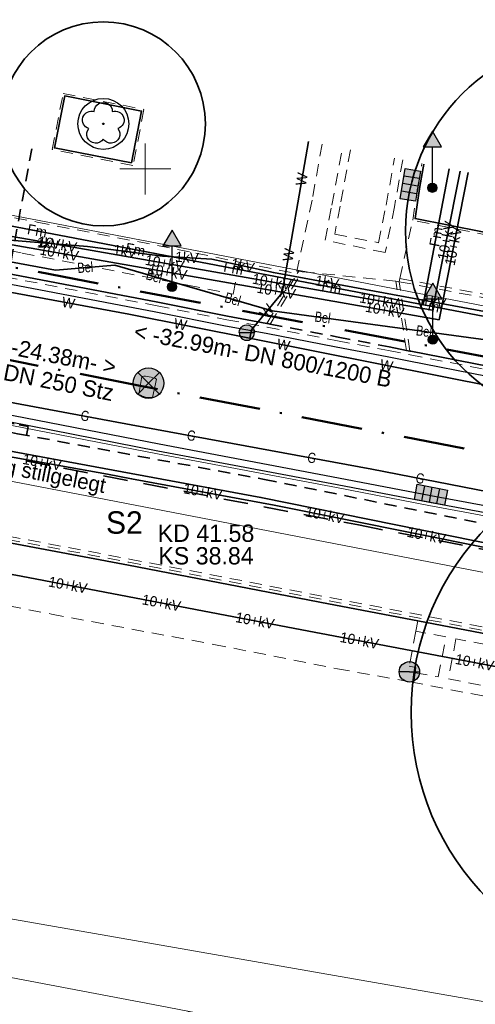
# Model space of a CAD drawing. Extents: x 353221 to 353679, y 5707809 to 5707957.
# Tile 4 of 21: x 353394 to 353416, y 5707859 to 5707907. Entities that reach past the tile are written whole.
import ezdxf

# ---------------------------------------------------------------- set-up
doc = ezdxf.new("R2010")
doc.units = 0
doc.header["$MEASUREMENT"] = 0
for name, pattern in [('LINE_LT_0', [2, 1.2, -0.8]), ('LINE_LT_1', [1, 0.6, -0.4]), ('LINE_LT_3', [5.1, 3, -1, 0.1, -1])]:
    doc.linetypes.add(name, pattern=pattern)
for name, color, linetype in [('ALK', 7, 'Continuous'), ('Beschriftung-Punkte', 7, 'Continuous'), ('Bordstein', 7, 'Continuous'), ('Bordstein_abgesenkt', 7, 'Continuous'), ('Bäume', 7, 'Continuous'), ('Einbauten', 7, 'Continuous'), ('Hinweistext_PLEDOC', 7, 'Continuous'), ('Hinweistext_Schachtnummer', 7, 'Continuous'), ('Kanalachse', 7, 'Continuous'), ('Kanaldeckel', 7, 'Continuous'), ('Kanalschachtbegr', 7, 'Continuous'), ('Kanaltext', 7, 'Continuous'), ('Rinne', 7, 'Continuous'), ('Straßenabläufe', 7, 'Continuous'), ('Topographie', 7, 'Continuous'), ('Verkehrszeichen', 7, 'Continuous'), ('Verm Rahmen P-1', 7, 'Continuous'), ('Vers-10kV', 7, 'Continuous'), ('Vers-1kV', 7, 'Continuous'), ('Vers-Beleuchtung', 7, 'Continuous'), ('Vers-Fernwärme', 7, 'Continuous'), ('Vers-FM_T-Com', 7, 'Continuous'), ('Vers-Gas', 7, 'Continuous'), ('Vers-PLEDoc', 7, 'Continuous'), ('Vers-Wasser', 7, 'Continuous'), ('ZL_Linien', 7, 'Continuous'), ('ZZL_Rinne_HK', 7, 'Continuous')]:
    doc.layers.add(name, color=color, linetype=linetype)
doc.styles.add('2100', font='txt', dxfattribs={"height": 1})
doc.styles.add('2101', font='txt', dxfattribs={"height": 1})
doc.styles.add('2104', font='txt', dxfattribs={"height": 1})
doc.styles.add('2323', font='txt', dxfattribs={"height": 1})
doc.styles.add('3', font='txt', dxfattribs={"width": 0.8, "height": 1})
doc.styles.add('4', font='txt', dxfattribs={"height": 1})
doc.styles.add('44', font='txt', dxfattribs={"height": 1})
doc.styles.add('5', font='txt', dxfattribs={"height": 1})
doc.styles.add('8', font='txt', dxfattribs={"height": 1})
doc.styles.add('9', font='txt', dxfattribs={"width": 0.8, "height": 1})

# ---------------------------------------------------------------- blocks, each defined once
blk = doc.blocks.new('V-Wasser')
at = {"color": 151, "true_color": 0xafc8ff, "insert": (0, 0.017), "char_height": 1, "attachment_point": 5, "line_spacing_factor": 0.959981, "style": '8'}
blk.add_mtext('W', dxfattribs=at)
blk = doc.blocks.new('SymLine1')
at = {"xscale": 0.5, "yscale": 0.5}
for p, rotation in [((353407.68, 5707899.488), 80.14787292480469), ((353407.036, 5707895.78), 80.14787292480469), ((353405.962, 5707893.023), 50.22340507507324)]:
    blk.add_blockref('V-Wasser', p, dxfattribs=dict(at, rotation=rotation))
blk = doc.blocks.new('SymLine2')
at = {"xscale": 0.5, "yscale": 0.5}
for p, rotation in [((353396.235, 5707893.425), 349.5147651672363), ((353401.723, 5707892.374), 348.7437171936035), ((353406.774, 5707891.369), 348.7437171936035), ((353411.825, 5707890.364), 348.7437171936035)]:
    blk.add_blockref('V-Wasser', p, dxfattribs=dict(at, rotation=rotation))
blk = doc.blocks.new('V-Gas')
at = {"color": 30, "true_color": 0xff8c28, "insert": (0, 0.017), "char_height": 1, "attachment_point": 5, "line_spacing_factor": 0.959981, "style": '9'}
blk.add_mtext('G', dxfattribs=at)
blk = doc.blocks.new('SymLine8')
at = {"xscale": 0.5, "yscale": 0.5}
for p, rotation in [((353397.053, 5707887.884), 349.5147651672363), ((353402.264, 5707886.919), 349.5147651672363), ((353408.164, 5707885.828), 349.5147651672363), ((353413.477, 5707884.821), 348.9704063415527)]:
    blk.add_blockref('V-Gas', p, dxfattribs=dict(at, rotation=rotation))
blk = doc.blocks.new('V-Beleuchtung')
at = {"color": 254, "true_color": 0xc8ffc8, "insert": (0, 0.017402), "char_height": 1, "attachment_point": 5, "line_spacing_factor": 0.959981, "style": '3'}
blk.add_mtext('Bel', dxfattribs=at)
blk = doc.blocks.new('SymLine33')
at = {"xscale": 0.5, "yscale": 0.5}
for p, rotation in [((353397.062, 5707895.16), 4.765711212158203), ((353400.439, 5707894.721), 343.8057197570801), ((353404.29, 5707893.603), 343.8057197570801), ((353408.697, 5707892.707), 352.2559432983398), ((353413.662, 5707892.031), 352.2559432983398)]:
    blk.add_blockref('V-Beleuchtung', p, dxfattribs=dict(at, rotation=rotation))
blk = doc.blocks.new('V-10+kV')
at = {"color": 254, "true_color": 0xc8ffc8, "insert": (0, 0.017402), "char_height": 1, "attachment_point": 5, "line_spacing_factor": 0.959981, "style": '4'}
blk.add_mtext('10+kV', dxfattribs=at)
blk = doc.blocks.new('SymLine37')
at = {"xscale": 0.5, "yscale": 0.5}
for p, rotation in [((353394.944, 5707885.613), 349.8090408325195), ((353402.824, 5707884.172), 349.5147651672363), ((353408.804, 5707883.025), 348.6358726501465), ((353413.784, 5707882.025), 348.6358726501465)]:
    blk.add_blockref('V-10+kV', p, dxfattribs=dict(at, rotation=rotation))
blk = doc.blocks.new('SymLine41')
at = {"xscale": 0.5, "yscale": 0.5}
for p, rotation in [((353368.838, 5707901.289), 348.9153923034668), ((353374.327, 5707900.213), 348.9153923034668), ((353379.817, 5707899.138), 348.9153923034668), ((353385.188, 5707898.139), 350.0485565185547), ((353390.442, 5707897.217), 350.0485565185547), ((353414.758, 5707896.481), 78.80903091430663), ((353395.695, 5707896.296), 350.0485565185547), ((353400.949, 5707895.374), 350.0485565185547), ((353406.203, 5707894.452), 350.0485565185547), ((353411.457, 5707893.53), 350.0485565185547)]:
    blk.add_blockref('V-10+kV', p, dxfattribs=dict(at, rotation=rotation))
blk = doc.blocks.new('SymLine42')
at = {"xscale": 0.5, "yscale": 0.5}
for p, rotation in [((353368.764, 5707900.896), 348.9153923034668), ((353374.254, 5707899.82), 348.9153923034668), ((353379.743, 5707898.745), 348.9153923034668), ((353385.147, 5707897.74), 350.0485565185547), ((353390.466, 5707896.807), 350.0485565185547), ((353415.113, 5707896.212), 78.80903091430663), ((353395.785, 5707895.874), 350.0485565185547), ((353401.103, 5707894.941), 350.0485565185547), ((353406.422, 5707894.008), 350.0485565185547), ((353411.741, 5707893.074), 350.0485565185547)]:
    blk.add_blockref('V-10+kV', p, dxfattribs=dict(at, rotation=rotation))
blk = doc.blocks.new('SymLine45')
at = {"xscale": 0.5, "yscale": 0.5}
for p, rotation in [((353396.21, 5707879.598), 349.2287773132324), ((353400.795, 5707878.725), 349.2287773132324), ((353405.379, 5707877.853), 349.2287773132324), ((353410.496, 5707876.88), 349.2287841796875), ((353416.145, 5707875.805), 349.2287841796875)]:
    blk.add_blockref('V-10+kV', p, dxfattribs=dict(at, rotation=rotation))
blk = doc.blocks.new('V-1KV')
at = {"color": 254, "true_color": 0xc8ffc8, "insert": (0, 0.017402), "char_height": 1, "attachment_point": 5, "line_spacing_factor": 0.959981, "style": '4'}
blk.add_mtext('1kV', dxfattribs=at)
blk = doc.blocks.new('SymLine48')
at = {"xscale": 0.5, "yscale": 0.5}
for p, rotation in [((353395.264, 5707896.351), 355.5237648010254), ((353399.006, 5707895.963), 352.6088172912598), ((353402.05, 5707895.654), 356.6397972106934), ((353404.773, 5707895.252), 347.6671531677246), ((353408.91, 5707894.436), 349.5147651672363), ((353414.154, 5707893.465), 349.5147651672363)]:
    blk.add_blockref('V-1KV', p, dxfattribs=dict(at, rotation=rotation))
blk = doc.blocks.new('V-Telekom')
at = {"color": 15, "true_color": 0xb94b4b, "insert": (0, 0.017402), "char_height": 1, "attachment_point": 5, "line_spacing_factor": 0.959981, "style": '5'}
blk.add_mtext('Fm', dxfattribs=at)
blk = doc.blocks.new('SymLine50')
at = {"xscale": 0.5, "yscale": 0.5, "rotation": 79.1887939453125}
blk.add_blockref('V-Telekom', (353414.258, 5707896.672), dxfattribs=at)
blk = doc.blocks.new('SymLine52')
at = {"xscale": 0.5, "yscale": 0.5, "rotation": 349.1887939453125}
for p in [(353394.706, 5707896.959), (353399.516, 5707896.04), (353404.326, 5707895.122), (353409.135, 5707894.203), (353413.945, 5707893.285)]:
    blk.add_blockref('V-Telekom', p, dxfattribs=at)
blk = doc.blocks.new('2050')
at = {"true_color": 0x000000}
h = blk.add_hatch(color=18, dxfattribs=at)
edge = h.paths.add_edge_path(flags=0)
edge.add_arc((0, 0), 1.499, 0, 360)
at = {"color": 1, "lineweight": 25, "true_color": 0xff0000}
for q in [(-1.061, 1.061), (1.061, 1.061), (-1.061, -1.061), (1.061, -1.061)]:
    blk.add_line((0, 0), q, dxfattribs=at)
blk.add_circle((0, 0), 1.499, dxfattribs=at)
blk = doc.blocks.new('150')
at = {"true_color": 0x000000}
blk.add_hatch(color=18, dxfattribs=at).paths.add_polyline_path([(-1, 0, -0.999999), (1, 0), (0, 0)])
blk.add_hatch(color=256).paths.add_polyline_path([(-1, 0), (0, 0), (1, 0, -0.999999)])
at = {"color": 4, "lineweight": 25, "true_color": 0x00ffff}
for q in [(-1, 0), (1, 0)]:
    blk.add_line((0, 0), q, dxfattribs=at)
at = {"color": 1, "lineweight": 13, "true_color": 0xff0000}
blk.add_line((1, 0), (0, 0), dxfattribs=at)
at = {"color": 4, "lineweight": 25, "true_color": 0x00ffff}
for points in [[(-1, 0, -0.999999), (1, 0)], [(1, 0, -0.999999), (-1, 0)]]:
    blk.add_lwpolyline(points, format="xyb", dxfattribs=at)
blk = doc.blocks.new('9000')
at = {"color": 3, "lineweight": 25, "true_color": 0x00ff00}
blk.add_lwpolyline([(-0.882, 1.213, -1.005342), (0.882, 1.213, -0.999999), (1.426, -0.465, -1.043504), (0, -1.5, -1.043504), (-1.426, -0.465, -0.999998), (-0.882, 1.213)], format="xyb", close=True, dxfattribs=at)
blk.add_circle((0, 0), 0.078, dxfattribs=at)
blk = doc.blocks.new('2061')
at = {"true_color": 0x000000}
blk.add_hatch(color=18, dxfattribs=at).paths.add_polyline_path([(-3, 0), (3, 0), (3, -3), (-3, -3)])
at = {"color": 1, "lineweight": 25, "true_color": 0xff0000}
for p, q in [((-3, 0), (3, 0)), ((-3, -3), (-3, 0)), ((-1.5, 0), (-1.5, -3)), ((0, 0), (0, -3)), ((1.5, 0), (1.5, -3)), ((3, 0), (3, -3)), ((3, -3), (-3, -3))]:
    blk.add_line(p, q, dxfattribs=at)
blk = doc.blocks.new('2070')
at = {"true_color": 0x000000}
blk.add_hatch(color=18, dxfattribs=at).paths.add_polyline_path([(-0.748, 0, -1.002939), (0.752, 0, -1.002393)])
at = {"color": 161, "lineweight": 25, "true_color": 0x51a8ff}
blk.add_line((-0.748, 0), (0.752, 0), dxfattribs=at)
for points in [[(-0.748, 0, -1.002939), (0.752, 0)], [(-0.748, 0, 1.002393), (0.752, 0)]]:
    blk.add_lwpolyline(points, format="xyb", dxfattribs=at)
blk = doc.blocks.new('2114')
at = {"true_color": 0x000000}
blk.add_hatch(color=18, dxfattribs=at).paths.add_polyline_path([(0, 5.554), (-0.891, 4.011), (0.891, 4.011)])
h = blk.add_hatch(color=18, dxfattribs=at)
edge = h.paths.add_edge_path(flags=0)
edge.add_arc((0, 0), 0.446, 0, 360)
at = {"color": 7, "lineweight": 25, "true_color": 0xffffff}
for p, q in [((0, 5.554), (-0.891, 4.011)), ((0.891, 4.011), (0, 5.554)), ((-0.891, 4.011), (0.891, 4.011)), ((0, 0.446), (0, 4.011))]:
    blk.add_line(p, q, dxfattribs=at)
blk.add_circle((0, 0), 0.446, dxfattribs=at)

msp = doc.modelspace()

# ---------------------------------------------------------------- linework, layer by layer
at = {"layer": 'ALK', "color": 1, "lineweight": 18, "true_color": 0xff0000}
msp.add_lwpolyline([(353338.914, 5707954.084), (353331.532, 5707909.591), (353354.915, 5707905.115), (353369.702, 5707902.282), (353426.952, 5707891.299), (353491.369, 5707878.939), (353516.874, 5707873.934), (353521.891, 5707879.894), (353526.985, 5707885.943), (353532.535, 5707892.535), (353535.309, 5707895.83), (353540.449, 5707901.936), (353541.152, 5707902.771), (353536.668, 5707906.617), (353532.493, 5707910.19), (353532.272, 5707910.389), (353521.855, 5707919.321), (353535.83, 5707933.866), (353546.473, 5707944.95), (353550.63, 5707949.278), (353550.074, 5707949.754), (353554.297, 5707954.084)], dxfattribs=at)
for points in [[(353514.114, 5707871.159), (353516.874, 5707873.934), (353491.369, 5707878.939), (353426.952, 5707891.299), (353369.702, 5707902.282), (353367.201, 5707889.688), (353368.812, 5707889.344), (353370.97, 5707888.946), (353379.936, 5707887.294), (353449.799, 5707873.812), (353499.299, 5707864.265), (353500.536, 5707864.026), (353504.883, 5707863.188), (353505.949, 5707862.982), (353514.114, 5707871.159)], [(353502.648, 5707859.675), (353505.949, 5707862.982), (353504.883, 5707863.188), (353500.536, 5707864.026), (353499.299, 5707864.265), (353449.799, 5707873.812), (353379.936, 5707887.294), (353375.492, 5707864.374), (353375.391, 5707863.852), (353372.491, 5707848.918), (353364.117, 5707832.537), (353360.393, 5707825.253), (353394.393, 5707818.738), (353396.15, 5707827.844), (353396.978, 5707832.144), (353402.108, 5707858.706), (353430.908, 5707853.166), (353437.38, 5707851.921), (353446.184, 5707849.46), (353484.965, 5707841.961), (353490.341, 5707847.346), (353502.648, 5707859.675)]]:
    msp.add_lwpolyline(points, close=True, dxfattribs=at)
at = {"layer": 'Bordstein', "color": 1, "lineweight": 35, "true_color": 0xff0000}
for p, q in [((353405.962, 5707892.428, 41.424), (353406.013, 5707892.419, 41.424)), ((353411.96, 5707891.275, 41.373), (353412.805, 5707891.103, 41.415)), ((353412.805, 5707891.103, 41.415), (353412.973, 5707891.069, 41.415))]:
    msp.add_line(p, q, dxfattribs=at)
at = {"layer": 'Bordstein', "color": 1, "linetype": 'LINE_LT_1', "lineweight": 13, "true_color": 0xff0000}
msp.add_lwpolyline([(353380.693, 5707889.843, -0.070328), (353380.736, 5707889.745), (353381.44, 5707886.894), (353382.15, 5707883.953), (353387.491, 5707882.932), (353391.294, 5707882.213), (353399.205, 5707880.724), (353409.013, 5707878.834), (353418.084, 5707877.096), (353424.794, 5707875.804), (353428.669, 5707875.049), (353432.05, 5707874.415)], format="xyb", dxfattribs=at)
for points in [[(353395.435, 5707900.951, 41.664), (353395.978, 5707903.693, 41.675), (353399.94, 5707902.914, 41.615)], [(353399.94, 5707902.914, 41.615), (353399.401, 5707900.171, 41.615), (353395.435, 5707900.951, 41.664)], [(353413.111, 5707897.482, 41.422), (353413.363, 5707899.154, 41.4), (353413.562, 5707900.258, 41.427)], [(353365.71, 5707900.009, 41.611), (353366.706, 5707899.806, 41.61), (353369.584, 5707899.243, 41.552), (353374.665, 5707898.286, 41.59), (353381.401, 5707896.974, 41.532), (353386.065, 5707896.065, 41.511), (353387.301, 5707895.841, 41.502), (353389.153, 5707895.501, 41.482), (353390.156, 5707895.297, 41.464), (353393.137, 5707894.707, 41.445), (353400.589, 5707893.287, 41.407), (353403.995, 5707892.61, 41.4), (353405.98, 5707892.242, 41.397), (353409.421, 5707891.58, 41.373), (353411.925, 5707891.098, 41.355), (353412.979, 5707890.884, 41.363), (353416.826, 5707890.144, 41.339), (353420.221, 5707889.473, 41.34), (353425.001, 5707888.583, 41.362), (353426.809, 5707888.202, 41.386), (353427.688, 5707888.029, 41.407)], [(353432.353, 5707896.633, 41.712), (353432.244, 5707896.043, 41.713), (353431.838, 5707893.846, 41.717), (353425.306, 5707895.098, 41.626), (353419.81, 5707896.159, 41.568), (353413.111, 5707897.482, 41.422)]]:
    msp.add_polyline3d(points, dxfattribs=at)
at = {"layer": 'Bordstein', "color": 1, "lineweight": 35, "true_color": 0xff0000}
msp.add_polyline3d([(353399.322, 5707900.289, 41.615), (353395.553, 5707901.03, 41.664), (353396.057, 5707903.576, 41.675), (353399.823, 5707902.835, 41.615), (353399.322, 5707900.289, 41.615)], close=True, dxfattribs=at)
for points in [[(353432.255, 5707896.651, 41.712), (353432.146, 5707896.061, 41.713), (353431.758, 5707893.963, 41.717), (353425.325, 5707895.196, 41.626), (353419.829, 5707896.257, 41.568), (353413.224, 5707897.562, 41.422), (353413.462, 5707899.138, 41.4), (353413.66, 5707900.238, 41.427)], [(353390.191, 5707895.473, 41.572), (353393.171, 5707894.884, 41.559), (353400.623, 5707893.464, 41.492), (353404.029, 5707892.787, 41.483), (353405.962, 5707892.428, 41.424)], [(353412.973, 5707891.069, 41.415), (353413.014, 5707891.061, 41.415), (353416.86, 5707890.321, 41.413), (353420.255, 5707889.65, 41.422), (353425.036, 5707888.76, 41.449), (353426.845, 5707888.378, 41.473)], [(353413.354, 5707877.85, 41.622), (353408.985, 5707878.687, 41.633), (353399.177, 5707880.577, 41.679), (353391.266, 5707882.066, 41.717), (353387.463, 5707882.785, 41.716), (353382.027, 5707883.824, 41.723)], [(353424.254, 5707875.755, 41.692), (353418.056, 5707876.949, 41.65), (353413.354, 5707877.85, 41.622)]]:
    msp.add_polyline3d(points, dxfattribs=at)
at = {"layer": 'Bordstein_abgesenkt', "color": 1, "linetype": 'LINE_LT_1', "lineweight": 35, "true_color": 0xff0000}
msp.add_line((353406.013, 5707892.419, 41.424), (353406.13, 5707892.397, 41.424), dxfattribs=at)
msp.add_polyline3d([(353406.13, 5707892.397, 41.424), (353409.455, 5707891.757, 41.387), (353411.96, 5707891.275, 41.373)], dxfattribs=at)
at = {"layer": 'Bäume', "color": 3, "lineweight": 35, "true_color": 0x00ff00}
for centre, radius in [((353397.948, 5707902.206), 5), ((353422.263, 5707896.97), 9.5), ((353426.034, 5707873.364), 13)]:
    msp.add_circle(centre, radius, dxfattribs=at)
at = {"layer": 'Bäume', "color": 3, "lineweight": 25, "true_color": 0x00ff00}
msp.add_circle((353397.948, 5707902.206), 1.25, dxfattribs=at)
at = {"layer": 'Kanalachse', "color": 1, "linetype": 'LINE_LT_3', "lineweight": 50, "true_color": 0xff0000}
for p, q in [((353389.736, 5707895.896, 37.09), (353421.123, 5707889.954, 37.22)), ((353399.761, 5707889.376, 38.85), (353376.136, 5707893.994)), ((353399.761, 5707889.376, 38.85), (353400.453, 5707889.233, 38.84)), ((353455.686, 5707878.54, 38.53), (353400.453, 5707889.233, 38.84))]:
    msp.add_line(p, q, dxfattribs=at)
at = {"layer": 'Kanalschachtbegr', "color": 7, "lineweight": 13, "true_color": 0xffffff}
msp.add_lwpolyline([(353400.362, 5707888.794, -0.155249), (353399.688, 5707888.945), (353399.838, 5707889.831, -0.134407), (353400.549, 5707889.699), (353400.362, 5707888.794)], format="xyb", close=True, dxfattribs=at)
at = {"layer": 'Rinne', "color": 1, "lineweight": 25, "true_color": 0xff0000}
for points in [[(353427.627, 5707887.715, 41.407), (353426.745, 5707887.888, 41.386), (353424.939, 5707888.269, 41.362), (353420.161, 5707889.159, 41.34), (353416.765, 5707889.83, 41.339), (353412.917, 5707890.57, 41.363), (353411.863, 5707890.784, 41.355), (353409.361, 5707891.266, 41.373), (353405.921, 5707891.928, 41.397), (353403.935, 5707892.296, 41.4), (353400.528, 5707892.973, 41.407), (353393.076, 5707894.393, 41.445), (353390.093, 5707894.983, 41.464)], [(353434.386, 5707880.043, 41.458), (353432.824, 5707880.348, 41.448), (353429.681, 5707880.933, 41.408), (353425.807, 5707881.704, 41.393), (353417.789, 5707883.275, 41.353), (353413.991, 5707883.98, 41.345), (353409.467, 5707884.85, 41.388), (353400.687, 5707886.503, 41.43), (353392.359, 5707888.124, 41.453), (353388.77, 5707888.803, 41.48), (353380.381, 5707890.39, 41.564), (353376.807, 5707891.081, 41.574), (353372.496, 5707891.905, 41.61), (353368.124, 5707892.723, 41.626), (353364.545, 5707893.428, 41.649)], [(353380.321, 5707890.076, 41.564), (353388.711, 5707888.489, 41.48), (353392.299, 5707887.81, 41.453), (353400.627, 5707886.189, 41.43), (353409.407, 5707884.536, 41.388), (353413.932, 5707883.666, 41.345), (353417.729, 5707882.961, 41.353), (353425.745, 5707881.39, 41.393), (353429.621, 5707880.619, 41.408), (353432.764, 5707880.034, 41.448)]]:
    msp.add_polyline3d(points, dxfattribs=at)
at = {"layer": 'Topographie', "color": 1, "linetype": 'LINE_LT_1', "lineweight": 13, "true_color": 0xff0000}
for p, q in [((353412.479, 5707894.626, 41.436), (353413.111, 5707897.482, 41.422)), ((353404.608, 5707895.425, 41.502), (353407.452, 5707894.866, 41.425)), ((353405.962, 5707892.428, 41.424), (353407.452, 5707894.866, 41.425)), ((353406.13, 5707892.397, 41.424), (353407.698, 5707894.961, 41.424)), ((353407.452, 5707894.866, 41.425), (353407.523, 5707894.983, 41.424)), ((353407.523, 5707894.983, 41.424), (353407.698, 5707894.961, 41.424)), ((353407.698, 5707894.961, 41.424), (353412.278, 5707894.501, 41.434)), ((353412.805, 5707891.103, 41.415), (353412.278, 5707894.501, 41.434)), ((353412.278, 5707894.501, 41.434), (353412.445, 5707894.47, 41.434)), ((353412.445, 5707894.47, 41.434), (353412.479, 5707894.626, 41.436)), ((353412.973, 5707891.069, 41.415), (353412.445, 5707894.47, 41.434)), ((353412.445, 5707894.47, 41.434), (353417.716, 5707893.48, 41.497)), ((353413.354, 5707877.85, 41.622), (353413.258, 5707877.35, 41.658)), ((353413.166, 5707874.83, 41.735), (353413.235, 5707875.312, 41.72))]:
    msp.add_line(p, q, dxfattribs=at)
for points in [[(353408.67, 5707901.212, 41.487), (353408.178, 5707898.465, 41.455), (353407.434, 5707894.994, 41.434), (353407.523, 5707894.983, 41.424)], [(353412.62, 5707900.44, 41.447), (353412.217, 5707898.14, 41.431), (353411.763, 5707895.904, 41.428), (353408.818, 5707896.5, 41.446), (353409.15, 5707898.218, 41.449), (353409.664, 5707901.018, 41.483)], [(353410.065, 5707900.94, 41.479), (353409.551, 5707898.168, 41.446), (353409.29, 5707896.8, 41.439), (353411.438, 5707896.382, 41.424), (353411.804, 5707898.218, 41.436), (353412.221, 5707900.517, 41.457)], [(353390.655, 5707898.161, 41.608), (353394.71, 5707897.391, 41.594), (353402.486, 5707895.877, 41.542), (353404.608, 5707895.425, 41.502)], [(353390.383, 5707896.573, 41.61), (353393.965, 5707895.871, 41.573), (353402.088, 5707894.306, 41.541), (353404.31, 5707893.865, 41.491), (353404.608, 5707895.425, 41.502)], [(353412.479, 5707894.626, 41.436), (353417.746, 5707893.637, 41.497), (353424.674, 5707892.329, 41.535), (353431.225, 5707891.096, 41.573), (353435.938, 5707890.228, 41.604), (353439.835, 5707889.486, 41.618), (353447.669, 5707888.014, 41.64), (353451.656, 5707887.273, 41.684), (353455.032, 5707886.668, 41.692), (353462.023, 5707885.301, 41.731), (353467.526, 5707884.296, 41.751)], [(353392.269, 5707887.653, 41.453), (353392.239, 5707887.496, 41.453), (353388.652, 5707888.175, 41.48), (353380.928, 5707889.636, 41.582), (353381.595, 5707886.932, 41.613), (353382.281, 5707884.091, 41.597), (353387.521, 5707883.089, 41.608), (353391.324, 5707882.37, 41.604), (353399.235, 5707880.881, 41.576), (353409.043, 5707878.991, 41.532), (353418.114, 5707877.253, 41.554), (353424.824, 5707875.961, 41.6), (353428.699, 5707875.206, 41.607), (353432.081, 5707874.572, 41.638)], [(353377.748, 5707879.693, 41.685), (353378.079, 5707881.481, 41.72), (353381.599, 5707880.811, 41.658), (353387.428, 5707879.708, 41.737), (353395.41, 5707878.181, 41.756), (353403.362, 5707876.699, 41.76), (353409.422, 5707875.507, 41.746), (353413.166, 5707874.83, 41.735)], [(353413.258, 5707877.35, 41.658), (353412.94, 5707875.625, 41.698), (353413.257, 5707875.568, 41.709), (353413.235, 5707875.312, 41.72)], [(353413.235, 5707875.312, 41.72), (353414.359, 5707875.106, 41.724), (353414.74, 5707877.07, 41.665), (353413.258, 5707877.35, 41.658)], [(353420.058, 5707872.979, 41.771), (353419.407, 5707873.123, 41.758), (353419.488, 5707873.598, 41.762), (353413.166, 5707874.83, 41.735)]]:
    msp.add_polyline3d(points, dxfattribs=at)
msp.add_polyline3d([(353415.231, 5707876.97, 41.66), (353414.86, 5707875.007, 41.726), (353419.27, 5707874.166, 41.749), (353419.645, 5707876.129, 41.69), (353415.231, 5707876.97, 41.66)], close=True, dxfattribs=at)
at = {"layer": 'Verm Rahmen P-1', "color": 1, "lineweight": 13, "true_color": 0xff0000}
for p, q in [((353400, 5707898.75), (353400, 5707901.25)), ((353398.75, 5707900), (353401.25, 5707900))]:
    msp.add_line(p, q, dxfattribs=at)
at = {"layer": 'Vers-10kV', "color": 254, "lineweight": 35, "true_color": 0xc8ffc8}
for points in [[(353366.093, 5707901.826), (353382.561, 5707898.6), (353414.083, 5707893.069), (353415.433, 5707899.892)], [(353366.019, 5707901.433), (353382.488, 5707898.207), (353414.4, 5707892.608), (353415.826, 5707899.815)], [(353391.103, 5707888.258), (353391.736, 5707886.19), (353398.153, 5707885.036), (353399.333, 5707884.818), (353406.314, 5707883.526), (353485.986, 5707867.513), (353486.379, 5707867.438), (353487.951, 5707867.137), (353499.153, 5707865.981), (353501.607, 5707878.534), (353504.55, 5707878.473), (353520.525, 5707875.263), (353526.539, 5707882.27)], [(353363.111, 5707885.885), (353377.297, 5707883.094), (353393.918, 5707880.034), (353407.672, 5707877.417), (353418.969, 5707875.268), (353419.933, 5707874.983), (353420.564, 5707874.557), (353422.408, 5707872.476), (353423.002, 5707871.854), (353423.849, 5707871.49), (353439.88, 5707868.541), (353445.166, 5707867.434), (353451.552, 5707866.219), (353453.082, 5707866.234), (353456.875, 5707867.446), (353457.736, 5707867.69), (353458.737, 5707867.601), (353471.115, 5707865.246), (353481.154, 5707863.438), (353491.923, 5707861.186), (353493.064, 5707860.765), (353494.07, 5707860.167), (353494.063, 5707859.231)]]:
    msp.add_lwpolyline(points, dxfattribs=at)
at = {"layer": 'Vers-1kV', "color": 254, "lineweight": 35, "true_color": 0xc8ffc8}
msp.add_lwpolyline([(353366.003, 5707901.343), (353368.293, 5707900.834), (353391.178, 5707896.802), (353393.359, 5707896.5), (353397.169, 5707896.202), (353400.843, 5707895.725), (353403.258, 5707895.583), (353406.288, 5707894.921), (353422.021, 5707892.009), (353441.668, 5707888.271), (353454.276, 5707885.899), (353466.516, 5707883.354), (353483.704, 5707880.065), (353488.72, 5707879.184), (353491.203, 5707877.856), (353494.024, 5707877.173), (353510.828, 5707873.962), (353517.162, 5707872.788), (353521.556, 5707878.221), (353523.139, 5707877.578), (353530.416, 5707874.625)], dxfattribs=at)
at = {"layer": 'Vers-Beleuchtung', "color": 254, "lineweight": 35, "true_color": 0xc8ffc8}
msp.add_lwpolyline([(353383.677, 5707897.236), (353395.611, 5707895.038), (353398.514, 5707895.281), (353406.215, 5707893.044), (353426.075, 5707890.343), (353483.347, 5707878.284), (353493.964, 5707876.673), (353503.03, 5707874.899), (353517.41, 5707872.209), (353521.739, 5707877.63), (353525.653, 5707882.813)], dxfattribs=at)
at = {"layer": 'Vers-Fernwärme', "color": 1, "linetype": 'LINE_LT_1', "lineweight": 35, "true_color": 0xff0000}
for points in [[(353394.442, 5707900.978), (353392.004, 5707887.801), (353393.823, 5707887.465), (353394.265, 5707887.383), (353394.183, 5707886.94)], [(353364.378, 5707892.66), (353376.963, 5707890.331), (353385.13, 5707888.815), (353390.111, 5707887.694), (353391.479, 5707887.441), (353393.741, 5707887.022), (353405.839, 5707884.783), (353417.701, 5707882.385), (353429.267, 5707880.247), (353440.76, 5707878.049), (353453.234, 5707875.662), (353464.826, 5707873.445), (353476.597, 5707871.091), (353488.446, 5707868.621), (353498.961, 5707866.414), (353501.384, 5707879.079), (353504.487, 5707878.463), (353516.631, 5707876.566), (353520.594, 5707875.712), (353524.805, 5707880.374), (353526.442, 5707882.33)]]:
    msp.add_lwpolyline(points, dxfattribs=at)
at = {"layer": 'Vers-Fernwärme', "color": 1, "lineweight": 35, "true_color": 0xff0000}
msp.add_lwpolyline([(353364.213, 5707891.775), (353376.799, 5707889.446), (353384.949, 5707887.934), (353389.93, 5707886.812), (353391.315, 5707886.556), (353393.577, 5707886.137), (353405.668, 5707883.9), (353417.53, 5707881.501), (353429.101, 5707879.363), (353440.591, 5707877.165), (353453.065, 5707874.778), (353464.653, 5707872.561), (353476.417, 5707870.209), (353488.261, 5707867.74), (353499.672, 5707865.345), (353502.097, 5707878.02), (353504.33, 5707877.577), (353516.466, 5707875.681), (353520.913, 5707874.723), (353525.484, 5707879.784), (353527.218, 5707881.854)], dxfattribs=at)
at = {"layer": 'Vers-FM_T-Com', "color": 15, "lineweight": 35, "true_color": 0xb94b4b}
msp.add_line((353413.623, 5707893.346), (353414.893, 5707899.997), dxfattribs=at)
msp.add_polyline3d([(353366.201, 5707902.402, 0), (353382.682, 5707899.255, 0), (353483.685, 5707879.967, 0), (353494.165, 5707877.859, 0), (353506.491, 5707875.697, 42.028), (353507.256, 5707875.559, 42.051), (353518.212, 5707874.576, 0), (353525.536, 5707882.885, 0)], dxfattribs=at)
at = {"layer": 'Vers-Gas', "color": 30, "lineweight": 35, "true_color": 0xff8c28}
msp.add_lwpolyline([(353364.626, 5707893.985), (353364.917, 5707893.933), (353387.631, 5707889.729), (353390.268, 5707889.14), (353399.315, 5707887.465), (353411.114, 5707885.282), (353434.747, 5707880.675), (353446.533, 5707878.42), (353457.084, 5707876.097), (353458.852, 5707875.758), (353478.926, 5707872.122), (353502.401, 5707867.281), (353509.433, 5707865.731), (353509.96, 5707865.316), (353511.625, 5707864.973), (353527.231, 5707862.15)], dxfattribs=at)
at = {"layer": 'Vers-PLEDoc', "color": 30, "linetype": 'LINE_LT_0', "lineweight": 35, "true_color": 0xff8c28}
msp.add_lwpolyline([(353364.168, 5707891.534), (353364.597, 5707891.45), (353380.414, 5707888.386), (353395.995, 5707885.336), (353410.455, 5707882.55), (353426.013, 5707879.512), (353433.367, 5707878.098), (353449.622, 5707874.961), (353453.383, 5707874.293)], dxfattribs=at)
at = {"layer": 'Vers-Wasser', "color": 151, "lineweight": 35, "true_color": 0xafc8ff}
for points in [[(353405.132, 5707891.696), (353405.21, 5707892.12), (353406.714, 5707893.927), (353408.002, 5707901.342)], [(353365.602, 5707899.202), (353368.821, 5707898.59), (353387.349, 5707895.07), (353399.197, 5707892.877), (353429.503, 5707886.845), (353430.043, 5707886.74), (353430.73, 5707886.605), (353456.127, 5707881.523), (353473.81, 5707878.158), (353484.052, 5707876.283), (353486.133, 5707875.986), (353493.297, 5707874.643), (353495.799, 5707874.086), (353497.969, 5707873.722), (353503.675, 5707872.681)]]:
    msp.add_lwpolyline(points, dxfattribs=at)
at = {"layer": 'ZL_Linien', "color": 254, "lineweight": 13, "true_color": 0xdcdcdc}
for points in [[(353367.069, 5707886.694, 41.801), (353330.002, 5707894.384, 0), (353329.535, 5707891.512, 0), (353326.561, 5707873.432, 0), (353362.656, 5707866.303, 0), (353375.408, 5707863.786, 0), (353401.079, 5707858.92, 0), (353437.318, 5707851.904, 0), (353446.13, 5707849.458, 0), (353470.944, 5707844.675, 0), (353472.893, 5707842.141, 0), (353474.403, 5707839.792, 0), (353475.913, 5707828.047, 0), (353477.927, 5707831.403, 0), (353476.219, 5707843.658, 0), (353485.009, 5707841.963, 0), (353488.482, 5707845.489, 0), (353448.228, 5707854.054, 0), (353436.851, 5707855.785, 0), (353437.657, 5707858.752, 0), (353444.369, 5707857.242, 0), (353445.869, 5707863.955, 0)], [(353431.558, 5707866.755, 41.969), (353429.541, 5707856.937, 0), (353375.289, 5707866.412, 0), (353377.748, 5707879.693, 41.685)]]:
    msp.add_polyline3d(points, dxfattribs=at)
at = {"layer": 'ZZL_Rinne_HK', "color": 1, "lineweight": 13, "true_color": 0xff0000}
msp.add_polyline3d([(353392.269, 5707887.653, 41.453), (353400.597, 5707886.032, 41.43), (353409.377, 5707884.379, 41.388), (353413.902, 5707883.509, 41.345), (353417.699, 5707882.804, 41.353), (353425.714, 5707881.233, 41.393), (353429.591, 5707880.462, 41.408), (353432.156, 5707879.984, 41.441)], dxfattribs=at)

# ---------------------------------------------------------------- block references
at = {"layer": 'Bäume', "xscale": 0.5, "yscale": 0.5, "zscale": 0.5}
msp.add_blockref('9000', (353397.948, 5707902.206, 42.037), dxfattribs=at)
at = {"layer": 'Einbauten', "xscale": 0.5, "yscale": 0.5, "zscale": 0.5}
msp.add_blockref('150', (353412.948, 5707875.355, 41.726), dxfattribs=at)
at = {"layer": 'Kanaldeckel', "xscale": 0.5, "yscale": 0.5, "zscale": 0.5}
msp.add_blockref('2050', (353400.165, 5707889.498, 41.58), dxfattribs=at)
at = {"layer": 'Straßenabläufe', "xscale": 0.25, "yscale": 0.25, "zscale": 0.25}
for p, rotation in [((353413.363, 5707899.154, 41.4), 260.602473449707), ((353413.932, 5707883.666, 41.345), 169.2991653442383)]:
    msp.add_blockref('2061', p, dxfattribs=dict(at, rotation=rotation))
at = {"layer": 'Verkehrszeichen', "xscale": 0.5, "yscale": 0.5, "zscale": 0.5}
for p in [(353414.074, 5707899.073, 41.629), (353401.317, 5707894.217, 41.528), (353414.095, 5707891.628, 41.392)]:
    msp.add_blockref('2114', p, dxfattribs=at)
at = {"layer": 'Vers-10kV'}
for name in ['SymLine41', 'SymLine42', 'SymLine37', 'SymLine45']:
    msp.add_blockref(name, (0, 0), dxfattribs=at)
at = {"layer": 'Vers-1kV'}
msp.add_blockref('SymLine48', (0, 0), dxfattribs=at)
at = {"layer": 'Vers-Beleuchtung'}
msp.add_blockref('SymLine33', (0, 0), dxfattribs=at)
at = {"layer": 'Vers-FM_T-Com'}
for name in ['SymLine52', 'SymLine50']:
    msp.add_blockref(name, (0, 0), dxfattribs=at)
at = {"layer": 'Vers-Gas'}
msp.add_blockref('SymLine8', (0, 0), dxfattribs=at)
at = {"layer": 'Vers-Wasser'}
for name in ['SymLine1', 'SymLine2']:
    msp.add_blockref(name, (0, 0), dxfattribs=at)
at = {"layer": 'Vers-Wasser', "xscale": 0.5, "yscale": 0.5, "zscale": 0.5}
msp.add_blockref('2070', (353404.978, 5707891.975, 41.428), dxfattribs=at)

# ---------------------------------------------------------------- texts
at = {"layer": 'Beschriftung-Punkte', "color": 7, "true_color": 0xffffff, "char_height": 0.01, "attachment_point": 1, "line_spacing_factor": 0.959981, "style": '44'}
for s, insert in [(' 41.40 ', (353413.506, 5707899.315)), (' 41.43 ', (353404.806, 5707891.32)), (' 41.58 ', (353400.38, 5707888.705)), (' 41.34 ', (353414.061, 5707884.037))]:
    msp.add_mtext(s, dxfattribs=dict(at, insert=insert))
at = {"layer": 'Hinweistext_PLEDOC', "color": 7, "true_color": 0xffffff, "insert": (353394.233, 5707885.107), "char_height": 0.75, "attachment_point": 5, "rotation": 348.9244, "line_spacing_factor": 0.959981, "style": '2323'}
msp.add_mtext('Leitung stillgelegt', dxfattribs=at)
at = {"layer": 'Hinweistext_Schachtnummer', "color": 3, "true_color": 0x00ff00, "insert": (353398.978, 5707882.663), "char_height": 1.1, "attachment_point": 5, "line_spacing_factor": 0.959981, "style": '2101'}
msp.add_mtext('S2', dxfattribs=at)
at = {"layer": 'Kanaltext', "color": 3, "true_color": 0x00ff00, "char_height": 0.8, "attachment_point": 5, "line_spacing_factor": 0.959981, "style": '2100'}
for s, insert, rotation in [('< -32.99m- DN 800/1200 B', (353405.772, 5707890.858), 349.2807), ('-24.38m- >^JDN 250 Stz', (353395.883, 5707890.156), 348.9412)]:
    msp.add_mtext(s, dxfattribs=dict(at, insert=insert, rotation=rotation))
at = {"layer": 'Kanaltext', "color": 3, "true_color": 0x00ff00, "insert": (353402.98, 5707881.588), "char_height": 0.85, "attachment_point": 5, "line_spacing_factor": 0.779984, "style": '2104'}
msp.add_mtext('KD 41.58^JKS 38.84', dxfattribs=at)

doc.saveas('drawing.dxf')
